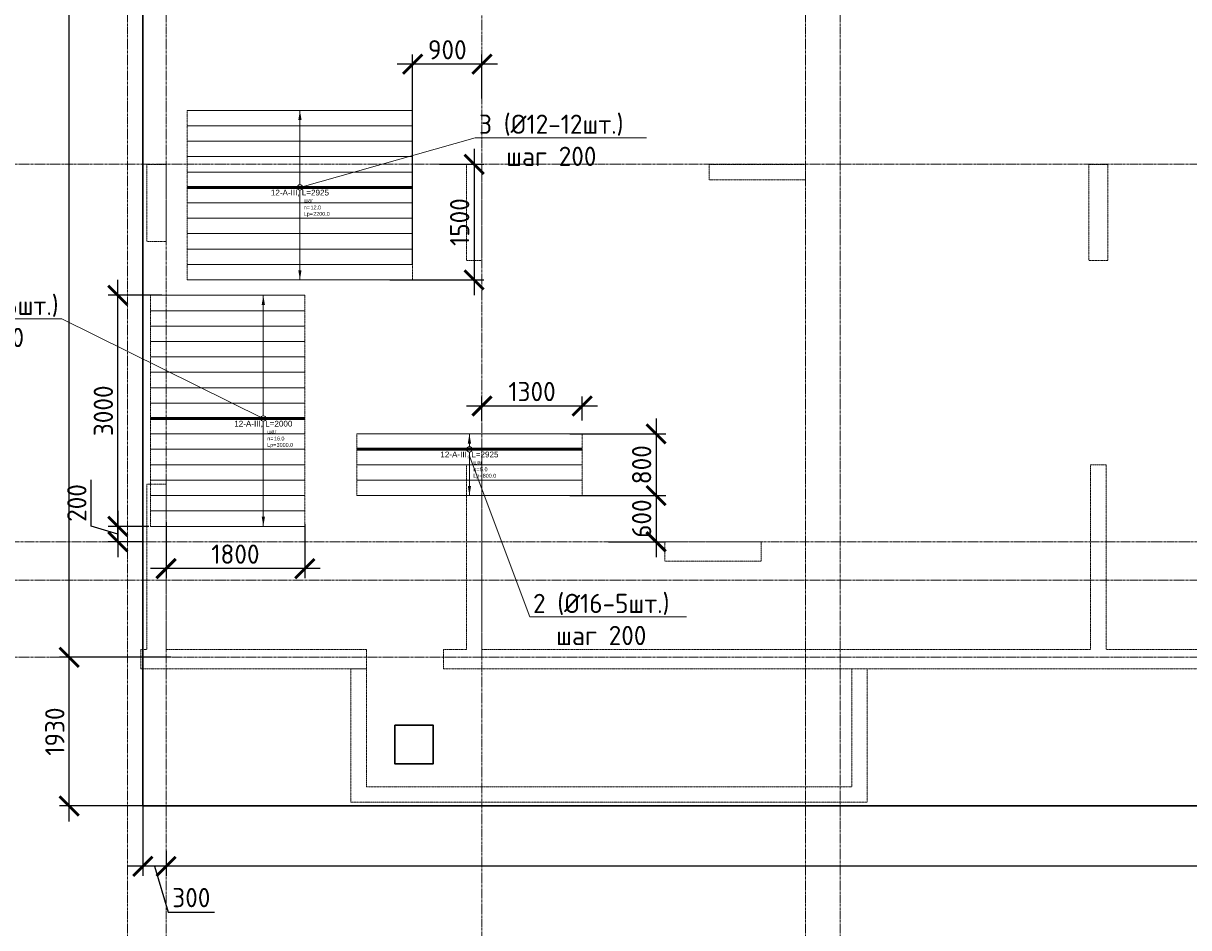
# Model space of a CAD drawing. Header units: millimetres. Extents: x -56135 to 1694203, y -446411 to -23139.
# Tile 158 of 256: x 763130 to 778255, y -131710 to -119968. Entities that reach past the tile are written whole.
import ezdxf
from ezdxf import colors
from ezdxf.entities.mleader import LeaderData, LeaderLine
from ezdxf.enums import TextEntityAlignment as Align
from ezdxf.math import Vec2, Vec3

# ---------------------------------------------------------------- set-up
doc = ezdxf.new("R2010")
doc.units = ezdxf.units.MM
doc.set_wipeout_variables(frame=1)
for name, pattern in [('01 Штриховая _4 мм_', [6, 3.5, -2.5]), ('______5', [1100, 800, -100, 100, -100]), ('GOST2.303 4', [7, 5, -2, 0]), ('осевая', [50.8, 31.75, -6.35, 6.35, -6.35])]:
    doc.linetypes.add(name, pattern=pattern)
for name, color, linetype, lineweight in [('0 Фундамент', 5, 'Continuous', 30), ('АрмСтер', 2, 'Continuous', 50), ('ВК_задание стр текст', 1, 'Continuous', 5), ('контур распр. стерхней', 2, 'GOST2.303 4', 20), ('Оси', 40, '______5', 18), ('подоснова', 151, 'Continuous', 5), ('РАЗМЕРЫ', 1, 'Continuous', 9), ('СТЕНЫ', 3, 'Continuous', 30)]:
    doc.layers.add(name, color=color, linetype=linetype, lineweight=lineweight)
doc.layers.add('АрмСтер_атрибуты', color=2, linetype='Continuous', lineweight=0, plot=False)
doc.layers.add('АрмСтер_невид', color=8, linetype='Continuous', lineweight=0, plot=False)
doc.styles.add('GOST-2.304_Type-B', font='GOST_Common.ttf')
doc.styles.get("Standard").update_dxf_attribs({"font": 'arial.ttf'})
doc.styles.add('Аннотативный', font='arial.ttf')
doc.dimstyles.new('СПДС', dxfattribs={"dimscale": 100, "dimtxt": 2.5, "dimasz": 2.5, "dimexe": 1.25, "dimexo": 0, "dimtad": 1, "dimdec": 0, "dimtxsty": 'GOST-2.304_Type-B', "dimblk": 'ARCHTICK', "dimcen": 2.5, "dimdle": 2, "dimadec": 0, "dimazin": 2, "dimtfac": 0.75, "dimtdec": 0, "dimtmove": 1, "dimatfit": 3, "dimfxl": 1, "dimtolj": 1, "dimarcsym": 1})

# ---------------------------------------------------------------- blocks, each defined once
blk = doc.blocks.new('оси 2.2-2.3')
at = {"layer": 'Оси', "color": 16, "linetype": 'осевая', "lineweight": 0, "transparency": 33554687}
for p, q in [((478554.9, -104267.9), (478554.9, -134893.5)), ((473954.9, -105027.5), (473954.9, -134138.1)), ((474454.9, -105027.5), (474454.9, -134138.1)), ((482754.9, -105027.5), (482754.9, -134138.1)), ((483204.9, -105027.5), (483204.9, -134138.1)), ((468076.3, -121995.4), (524372.9, -121995.4)), ((468653.8, -126895.4), (523707.4, -126895.4)), ((468076.3, -127395.4), (524372.9, -127395.4)), ((468076.3, -128395.4), (524372.9, -128395.4))]:
    blk.add_line(p, q, dxfattribs=at)
blk = doc.blocks.new('_ArchTick')
at = {"color": 0, "linetype": 'ByBlock', "const_width": 0.15}
blk.add_lwpolyline([(-0.5, -0.5), (0.5, 0.5)], dxfattribs=at)
blk = doc.blocks.new('*D120')
at = {"layer": 'DEFPOINTS', "color": 0, "transparency": 16777216}
for p in [(811783, -130129), (764983, -130711), (764983, -130913)]:
    blk.add_point(p, dxfattribs=at)
at = {"layer": 'РАЗМЕРЫ', "color": 0, "lineweight": -2, "transparency": 16777216}
for p, q in [((811783, -130129), (811783, -131038)), ((764983, -130711), (764983, -131038)), ((811983, -130913), (764783, -130913))]:
    blk.add_line(p, q, dxfattribs=at)
at = {"layer": 'РАЗМЕРЫ', "color": 0, "lineweight": -2, "transparency": 16777216, "xscale": 250, "yscale": 250, "zscale": 250, "rotation": 180}
blk.add_blockref('_ArchTick', (764983, -130913), dxfattribs=at)
at = {"layer": 'РАЗМЕРЫ', "color": 0, "lineweight": -2, "transparency": 16777216, "xscale": 250, "yscale": 250, "zscale": 250}
blk.add_blockref('_ArchTick', (811783, -130913), dxfattribs=at)
at = {"layer": 'РАЗМЕРЫ', "color": 0, "transparency": 16777216, "insert": (788383, -130725), "char_height": 250, "attachment_point": 5, "style": 'GOST-2.304_Type-B'}
blk.add_mtext('\\A1;46800', dxfattribs=at)
blk = doc.blocks.new('*D121')
at = {"layer": 'DEFPOINTS', "color": 0, "transparency": 16777216}
for p in [(764682, -130129), (764983, -130711), (764682, -130913)]:
    blk.add_point(p, dxfattribs=at)
at = {"layer": 'РАЗМЕРЫ', "color": 0, "lineweight": -2, "transparency": 16777216}
for p, q in [((764682, -130129), (764682, -131038)), ((764983, -130711), (764983, -131038)), ((765183, -130913), (764482, -130913)), ((764833, -130913), (765011, -131507)), ((765011, -131507), (765611, -131507))]:
    blk.add_line(p, q, dxfattribs=at)
at = {"layer": 'РАЗМЕРЫ', "color": 0, "lineweight": -2, "transparency": 16777216, "xscale": 250, "yscale": 250, "zscale": 250, "rotation": 180}
blk.add_blockref('_ArchTick', (764682, -130913), dxfattribs=at)
at = {"layer": 'РАЗМЕРЫ', "color": 0, "lineweight": -2, "transparency": 16777216, "xscale": 250, "yscale": 250, "zscale": 250}
blk.add_blockref('_ArchTick', (764983, -130913), dxfattribs=at)
at = {"layer": 'РАЗМЕРЫ', "color": 0, "transparency": 16777216, "insert": (765311, -131319), "char_height": 250, "attachment_point": 5, "style": 'GOST-2.304_Type-B'}
blk.add_mtext('\\A1;300', dxfattribs=at)
blk = doc.blocks.new('*D122')
at = {"layer": 'DEFPOINTS', "color": 0, "transparency": 16777216}
for p in [(763726, -128199), (765051, -128199), (765051, -130129)]:
    blk.add_point(p, dxfattribs=at)
at = {"layer": 'РАЗМЕРЫ', "color": 0, "lineweight": -2, "transparency": 16777216}
for p, q in [((763726, -130329), (763726, -127999)), ((765051, -128199), (763601, -128199)), ((765051, -130129), (763601, -130129))]:
    blk.add_line(p, q, dxfattribs=at)
at = {"layer": 'РАЗМЕРЫ', "color": 0, "lineweight": -2, "transparency": 16777216, "xscale": 250, "yscale": 250, "zscale": 250}
for p, rotation in [((763726, -128199), 90), ((763726, -130129), 270)]:
    blk.add_blockref('_ArchTick', p, dxfattribs=dict(at, rotation=rotation))
at = {"layer": 'РАЗМЕРЫ', "color": 0, "transparency": 16777216, "insert": (763539, -129164), "char_height": 250, "attachment_point": 5, "rotation": 90, "style": 'GOST-2.304_Type-B'}
blk.add_mtext('\\A1;1930', dxfattribs=at)
blk = doc.blocks.new('*D123')
at = {"layer": 'DEFPOINTS', "color": 0, "transparency": 16777216}
for p in [(763726, -106299), (764983, -106299), (765051, -128199)]:
    blk.add_point(p, dxfattribs=at)
at = {"layer": 'РАЗМЕРЫ', "color": 0, "lineweight": -2, "transparency": 16777216}
for p, q in [((763726, -128399), (763726, -106099)), ((764983, -106299), (763601, -106299)), ((765051, -128199), (763601, -128199))]:
    blk.add_line(p, q, dxfattribs=at)
at = {"layer": 'РАЗМЕРЫ', "color": 0, "lineweight": -2, "transparency": 16777216, "xscale": 250, "yscale": 250, "zscale": 250}
for p, rotation in [((763726, -106299), 90), ((763726, -128199), 270)]:
    blk.add_blockref('_ArchTick', p, dxfattribs=dict(at, rotation=rotation))
at = {"layer": 'РАЗМЕРЫ', "color": 0, "transparency": 16777216, "insert": (763539, -117249), "char_height": 250, "attachment_point": 5, "rotation": 90, "style": 'GOST-2.304_Type-B'}
blk.add_mtext('\\A1;21900', dxfattribs=at)
blk = doc.blocks.new('*U148')
at = {"layer": 'АрмСтер_невид', "ltscale": 100}
for p, q in [((-1463, 1000), (1462, 1000)), ((-1463, 800), (1462, 800)), ((-1463, 600), (1462, 600)), ((-1463, 400), (1462, 400)), ((-1463, 200), (1462, 200)), ((-1463, -200), (1462, -200)), ((-1463, -400), (1462, -400)), ((-1463, -600), (1462, -600)), ((-1463, -800), (1462, -800)), ((-1463, -1000), (1462, -1000)), ((-1463, -1200), (1462, -1200))]:
    blk.add_line(p, q, dxfattribs=at)
at = {"layer": 'РАЗМЕРЫ'}
for p, q in [((112, 1000), (-112, 1000)), ((112, -1200), (-112, -1200))]:
    blk.add_line(p, q, dxfattribs=at)
at = {"layer": 'РАЗМЕРЫ', "ltscale": 15}
blk.add_line((0, -1200), (0, 1000), dxfattribs=at)
at = {"layer": 'РАЗМЕРЫ'}
for points in [[(0, 1000), (21, 875), (-21, 875)], [(0, -1200), (21, -1075), (-21, -1075)]]:
    blk.add_solid(points, dxfattribs=at)
at = {"layer": 'АрмСтер_атрибуты', "color": 215, "ltscale": 15, "style": 'Аннотативный'}
for s, p in [('шаг', (51, -194)), ('n=', (51, -285)), ('Lр=', (50, -368))]:
    blk.add_text(s, height=50, dxfattribs=at).set_placement(p)
at = {"layer": 'АрмСтер_атрибуты', "style": 'Аннотативный', "flags": 8}
blk.add_attdef('ПОЗ', (110, 30), '', height=75, dxfattribs=at)
at = {"layer": 'АрмСтер_атрибуты', "color": 215, "style": 'Аннотативный'}
for tag, p, flags in [('ШАГ', (191, -194), 10), ('КОЛ', (138, -285), 8), ('ШИРИНА', (173, -368), 8)]:
    blk.add_attdef(tag, p, '', height=50, dxfattribs=dict(at, flags=flags))
at = {"layer": 'АрмСтер_атрибуты', "flags": 9}
for tag, p in [('ОБОЗНАЧЕНИЕ', (-1034, -524)), ('МАССА', (-1034, -410))]:
    blk.add_attdef(tag, p, '', height=75, dxfattribs=at)
at = {"linetype": 'Continuous', "lineweight": 0}
blk.add_wipeout([(35, 0), (28, 21), (11, 33), (-11, 33), (-28, 21), (-35, 0), (-28, -21), (-11, -33), (11, -33), (28, -21)], dxfattribs=at)
at = {"color": 0, "linetype": 'ByBlock', "lineweight": -2, "ltscale": 100}
blk.add_line((-1463, 0), (1462, 0), dxfattribs=at)
at = {"layer": 'АрмСтер_невид', "ltscale": 100}
blk.add_line((-1463, 0), (1462, 0), dxfattribs=at)
at = {"layer": 'РАЗМЕРЫ'}
blk.add_circle((0, 0), 35, dxfattribs=at)
at = {"layer": 'АрмСтер_атрибуты', "style": 'Аннотативный', "flags": 8}
blk.add_attdef('НАИМЕНОВАНИЕ', text='', height=75, dxfattribs=at).set_placement((0, -29), align=Align.TOP_CENTER)
blk = doc.blocks.new('_None')
blk = doc.blocks.new('*D152')
at = {"layer": 'DEFPOINTS', "color": 0, "transparency": 16777216}
for p in [(768183, -120499), (769083, -120946), (768183, -123099)]:
    blk.add_point(p, dxfattribs=at)
at = {"layer": 'РАЗМЕРЫ', "color": 0, "lineweight": -2, "transparency": 16777216}
for p, q in [((768183, -123099), (768183, -120374)), ((769083, -120946), (769083, -120374)), ((769283, -120499), (767983, -120499))]:
    blk.add_line(p, q, dxfattribs=at)
at = {"layer": 'РАЗМЕРЫ', "color": 0, "lineweight": -2, "transparency": 16777216, "xscale": 250, "yscale": 250, "zscale": 250, "rotation": 180}
blk.add_blockref('_ArchTick', (768183, -120499), dxfattribs=at)
at = {"layer": 'РАЗМЕРЫ', "color": 0, "lineweight": -2, "transparency": 16777216, "xscale": 250, "yscale": 250, "zscale": 250}
blk.add_blockref('_ArchTick', (769083, -120499), dxfattribs=at)
at = {"layer": 'РАЗМЕРЫ', "color": 0, "transparency": 16777216, "insert": (768633, -120312), "char_height": 250, "attachment_point": 5, "style": 'GOST-2.304_Type-B'}
blk.add_mtext('\\A1;900', dxfattribs=at)
blk = doc.blocks.new('*U154')
at = {"layer": 'АрмСтер_невид', "ltscale": 100}
for p, q in [((-1463, 1600), (537, 1600)), ((-1463, 1400), (537, 1400)), ((-1463, 1200), (537, 1200)), ((-1463, 1000), (537, 1000)), ((-1463, 800), (537, 800)), ((-1463, 600), (537, 600)), ((-1463, 400), (537, 400)), ((-1463, 200), (537, 200)), ((-1463, -200), (537, -200)), ((-1463, -400), (537, -400)), ((-1463, -600), (537, -600)), ((-1463, -800), (537, -800)), ((-1463, -1000), (537, -1000)), ((-1463, -1200), (537, -1200)), ((-1463, -1400), (537, -1400))]:
    blk.add_line(p, q, dxfattribs=at)
at = {"layer": 'РАЗМЕРЫ'}
for p, q in [((112, 1600), (-112, 1600)), ((112, -1400), (-112, -1400))]:
    blk.add_line(p, q, dxfattribs=at)
at = {"layer": 'РАЗМЕРЫ', "ltscale": 15}
blk.add_line((0, -1400), (0, 1600), dxfattribs=at)
at = {"layer": 'РАЗМЕРЫ'}
for points in [[(0, 1600), (21, 1475), (-21, 1475)], [(0, -1400), (21, -1275), (-21, -1275)]]:
    blk.add_solid(points, dxfattribs=at)
at = {"layer": 'АрмСтер_атрибуты', "color": 215, "ltscale": 15, "style": 'Аннотативный'}
for s, p in [('шаг', (51, -194)), ('n=', (51, -285)), ('Lр=', (50, -368))]:
    blk.add_text(s, height=50, dxfattribs=at).set_placement(p)
at = {"layer": 'АрмСтер_атрибуты', "style": 'Аннотативный', "flags": 8}
blk.add_attdef('ПОЗ', (110, 30), '', height=75, dxfattribs=at)
at = {"layer": 'АрмСтер_атрибуты', "color": 215, "style": 'Аннотативный'}
for tag, p, flags in [('ШАГ', (191, -194), 10), ('КОЛ', (138, -285), 8), ('ШИРИНА', (173, -368), 8)]:
    blk.add_attdef(tag, p, '', height=50, dxfattribs=dict(at, flags=flags))
at = {"layer": 'АрмСтер_атрибуты', "flags": 9}
for tag, p in [('ОБОЗНАЧЕНИЕ', (-1034, -524)), ('МАССА', (-1034, -410))]:
    blk.add_attdef(tag, p, '', height=75, dxfattribs=at)
at = {"linetype": 'Continuous', "lineweight": 0}
blk.add_wipeout([(35, 0), (28, 21), (11, 33), (-11, 33), (-28, 21), (-35, 0), (-28, -21), (-11, -33), (11, -33), (28, -21)], dxfattribs=at)
at = {"color": 0, "linetype": 'ByBlock', "lineweight": -2, "ltscale": 100}
blk.add_line((-1463, 0), (537, 0), dxfattribs=at)
at = {"layer": 'АрмСтер_невид', "ltscale": 100}
blk.add_line((-1463, 0), (537, 0), dxfattribs=at)
at = {"layer": 'РАЗМЕРЫ'}
blk.add_circle((0, 0), 35, dxfattribs=at)
at = {"layer": 'АрмСтер_атрибуты', "style": 'Аннотативный', "flags": 8}
blk.add_attdef('НАИМЕНОВАНИЕ', text='', height=75, dxfattribs=at).set_placement((0, -29), align=Align.TOP_CENTER)
blk = doc.blocks.new('*D153')
at = {"layer": 'DEFPOINTS', "color": 0, "transparency": 16777216}
for p in [(764759, -126499), (764357, -126699), (764682, -126699)]:
    blk.add_point(p, dxfattribs=at)
at = {"layer": 'РАЗМЕРЫ', "color": 0, "lineweight": -2, "transparency": 16777216}
for p, q in [((764013, -126496), (764013, -125896)), ((764357, -126299), (764357, -126899)), ((764357, -126599), (764013, -126496)), ((764759, -126499), (764232, -126499)), ((764682, -126699), (764232, -126699))]:
    blk.add_line(p, q, dxfattribs=at)
at = {"layer": 'РАЗМЕРЫ', "color": 0, "lineweight": -2, "transparency": 16777216, "xscale": 250, "yscale": 250, "zscale": 250}
for p, rotation in [((764357, -126499), 90), ((764357, -126699), 270)]:
    blk.add_blockref('_ArchTick', p, dxfattribs=dict(at, rotation=rotation))
at = {"layer": 'РАЗМЕРЫ', "color": 0, "transparency": 16777216, "insert": (763825, -126196), "char_height": 250, "attachment_point": 5, "rotation": 90, "style": 'GOST-2.304_Type-B'}
blk.add_mtext('\\A1;200', dxfattribs=at)
blk = doc.blocks.new('*D155')
at = {"layer": 'DEFPOINTS', "color": 0, "transparency": 16777216}
for p in [(764357, -123499), (764928, -123499), (764759, -126499)]:
    blk.add_point(p, dxfattribs=at)
at = {"layer": 'РАЗМЕРЫ', "color": 0, "lineweight": -2, "transparency": 16777216}
for p, q in [((764357, -126699), (764357, -123299)), ((764928, -123499), (764232, -123499)), ((764759, -126499), (764232, -126499))]:
    blk.add_line(p, q, dxfattribs=at)
at = {"layer": 'РАЗМЕРЫ', "color": 0, "lineweight": -2, "transparency": 16777216, "xscale": 250, "yscale": 250, "zscale": 250}
for p, rotation in [((764357, -123499), 90), ((764357, -126499), 270)]:
    blk.add_blockref('_ArchTick', p, dxfattribs=dict(at, rotation=rotation))
at = {"layer": 'РАЗМЕРЫ', "color": 0, "transparency": 16777216, "insert": (764169, -124999), "char_height": 250, "attachment_point": 5, "rotation": 90, "style": 'GOST-2.304_Type-B'}
blk.add_mtext('\\A1;3000', dxfattribs=at)
blk = doc.blocks.new('*U110')
at = {"layer": 'АрмСтер_невид', "ltscale": 100}
for p, q in [((-1463, 200), (1462, 200)), ((-1463, -200), (1462, -200)), ((-1463, -400), (1462, -400)), ((-1463, -600), (1462, -600))]:
    blk.add_line(p, q, dxfattribs=at)
at = {"layer": 'РАЗМЕРЫ'}
for p, q in [((112, 200), (-112, 200)), ((112, -600), (-112, -600))]:
    blk.add_line(p, q, dxfattribs=at)
at = {"layer": 'РАЗМЕРЫ', "ltscale": 15}
blk.add_line((0, -600), (0, 200), dxfattribs=at)
at = {"layer": 'РАЗМЕРЫ'}
for points in [[(0, 200), (21, 75), (-21, 75)], [(0, -600), (21, -475), (-21, -475)]]:
    blk.add_solid(points, dxfattribs=at)
at = {"layer": 'АрмСтер_атрибуты', "color": 215, "ltscale": 15, "style": 'Аннотативный'}
for s, p in [('шаг', (51, -194)), ('n=', (51, -285)), ('Lр=', (50, -368))]:
    blk.add_text(s, height=50, dxfattribs=at).set_placement(p)
at = {"layer": 'АрмСтер_атрибуты', "style": 'Аннотативный', "flags": 8}
blk.add_attdef('ПОЗ', (110, 30), '', height=75, dxfattribs=at)
at = {"layer": 'АрмСтер_атрибуты', "color": 215, "style": 'Аннотативный'}
for tag, p, flags in [('ШАГ', (191, -194), 10), ('КОЛ', (138, -285), 8), ('ШИРИНА', (173, -368), 8)]:
    blk.add_attdef(tag, p, '', height=50, dxfattribs=dict(at, flags=flags))
at = {"layer": 'АрмСтер_атрибуты', "flags": 9}
for tag, p in [('ОБОЗНАЧЕНИЕ', (-1034, -1124)), ('МАССА', (-1034, -1010))]:
    blk.add_attdef(tag, p, '', height=75, dxfattribs=at)
at = {"linetype": 'Continuous', "lineweight": 0}
blk.add_wipeout([(35, 0), (28, 21), (11, 33), (-11, 33), (-28, 21), (-35, 0), (-28, -21), (-11, -33), (11, -33), (28, -21)], dxfattribs=at)
at = {"color": 0, "linetype": 'ByBlock', "lineweight": -2, "ltscale": 100}
blk.add_line((-1463, 0), (1462, 0), dxfattribs=at)
at = {"layer": 'АрмСтер_невид', "ltscale": 100}
blk.add_line((-1463, 0), (1462, 0), dxfattribs=at)
at = {"layer": 'РАЗМЕРЫ'}
blk.add_circle((0, 0), 35, dxfattribs=at)
at = {"layer": 'АрмСтер_атрибуты', "style": 'Аннотативный', "flags": 8}
blk.add_attdef('НАИМЕНОВАНИЕ', text='', height=75, dxfattribs=at).set_placement((0, -29), align=Align.TOP_CENTER)
blk = doc.blocks.new('*D158')
at = {"layer": 'DEFPOINTS', "color": 0, "transparency": 16777216}
for p in [(769083, -124937), (769083, -125134), (770383, -125126)]:
    blk.add_point(p, dxfattribs=at)
at = {"layer": 'РАЗМЕРЫ', "color": 0, "lineweight": -2, "transparency": 16777216}
for p, q in [((769083, -125134), (769083, -124812)), ((770383, -125126), (770383, -124812)), ((770583, -124937), (768883, -124937))]:
    blk.add_line(p, q, dxfattribs=at)
at = {"layer": 'РАЗМЕРЫ', "color": 0, "lineweight": -2, "transparency": 16777216, "xscale": 250, "yscale": 250, "zscale": 250, "rotation": 180}
blk.add_blockref('_ArchTick', (769083, -124937), dxfattribs=at)
at = {"layer": 'РАЗМЕРЫ', "color": 0, "lineweight": -2, "transparency": 16777216, "xscale": 250, "yscale": 250, "zscale": 250}
blk.add_blockref('_ArchTick', (770383, -124937), dxfattribs=at)
at = {"layer": 'РАЗМЕРЫ', "color": 0, "transparency": 16777216, "insert": (769733, -124749), "char_height": 250, "attachment_point": 5, "style": 'GOST-2.304_Type-B'}
blk.add_mtext('\\A1;1300', dxfattribs=at)
blk = doc.blocks.new('*D275')
at = {"layer": 'DEFPOINTS', "color": 0, "transparency": 16777216}
for p in [(768532, -121799), (767888, -123299), (768981, -123299)]:
    blk.add_point(p, dxfattribs=at)
at = {"layer": 'РАЗМЕРЫ', "color": 0, "lineweight": -2, "transparency": 16777216}
for p, q in [((768981, -121599), (768981, -123499)), ((768532, -121799), (769106, -121799)), ((767888, -123299), (769106, -123299))]:
    blk.add_line(p, q, dxfattribs=at)
at = {"layer": 'РАЗМЕРЫ', "color": 0, "lineweight": -2, "transparency": 16777216, "xscale": 250, "yscale": 250, "zscale": 250}
for p, rotation in [((768981, -121799), 90), ((768981, -123299), 270)]:
    blk.add_blockref('_ArchTick', p, dxfattribs=dict(at, rotation=rotation))
at = {"layer": 'РАЗМЕРЫ', "color": 0, "transparency": 16777216, "insert": (768793, -122549), "char_height": 250, "attachment_point": 5, "rotation": 90, "style": 'GOST-2.304_Type-B'}
blk.add_mtext('\\A1;1500', dxfattribs=at)
blk = doc.blocks.new('*D276')
at = {"layer": 'DEFPOINTS', "color": 0, "transparency": 16777216}
for p in [(770222, -125299), (770222, -126099), (771343, -126099)]:
    blk.add_point(p, dxfattribs=at)
at = {"layer": 'РАЗМЕРЫ', "color": 0, "lineweight": -2, "transparency": 16777216}
for p, q in [((771343, -125099), (771343, -126299)), ((770222, -125299), (771468, -125299)), ((770222, -126099), (771468, -126099))]:
    blk.add_line(p, q, dxfattribs=at)
at = {"layer": 'РАЗМЕРЫ', "color": 0, "lineweight": -2, "transparency": 16777216, "xscale": 250, "yscale": 250, "zscale": 250}
for p, rotation in [((771343, -125299), 90), ((771343, -126099), 270)]:
    blk.add_blockref('_ArchTick', p, dxfattribs=dict(at, rotation=rotation))
at = {"layer": 'РАЗМЕРЫ', "color": 0, "transparency": 16777216, "insert": (771155, -125699), "char_height": 250, "attachment_point": 5, "rotation": 90, "style": 'GOST-2.304_Type-B'}
blk.add_mtext('\\A1;800', dxfattribs=at)
blk = doc.blocks.new('*D277')
at = {"layer": 'DEFPOINTS', "color": 0, "transparency": 16777216}
for p in [(770726, -126099), (770726, -126699), (771343, -126699)]:
    blk.add_point(p, dxfattribs=at)
at = {"layer": 'РАЗМЕРЫ', "color": 0, "lineweight": -2, "transparency": 16777216}
for p, q in [((771343, -125899), (771343, -126899)), ((770726, -126099), (771468, -126099)), ((770726, -126699), (771468, -126699))]:
    blk.add_line(p, q, dxfattribs=at)
at = {"layer": 'РАЗМЕРЫ', "color": 0, "lineweight": -2, "transparency": 16777216, "xscale": 250, "yscale": 250, "zscale": 250}
for p, rotation in [((771343, -126099), 90), ((771343, -126699), 270)]:
    blk.add_blockref('_ArchTick', p, dxfattribs=dict(at, rotation=rotation))
at = {"layer": 'РАЗМЕРЫ', "color": 0, "transparency": 16777216, "insert": (771155, -126399), "char_height": 250, "attachment_point": 5, "rotation": 90, "style": 'GOST-2.304_Type-B'}
blk.add_mtext('\\A1;600', dxfattribs=at)
blk = doc.blocks.new('*D278')
at = {"layer": 'DEFPOINTS', "color": 0, "transparency": 16777216}
for p in [(764983, -126443), (766783, -126470), (764983, -127048)]:
    blk.add_point(p, dxfattribs=at)
at = {"layer": 'РАЗМЕРЫ', "color": 0, "lineweight": -2, "transparency": 16777216}
for p, q in [((764983, -126443), (764983, -127173)), ((766783, -126470), (766783, -127173)), ((766983, -127048), (764783, -127048))]:
    blk.add_line(p, q, dxfattribs=at)
at = {"layer": 'РАЗМЕРЫ', "color": 0, "lineweight": -2, "transparency": 16777216, "xscale": 250, "yscale": 250, "zscale": 250, "rotation": 180}
blk.add_blockref('_ArchTick', (764983, -127048), dxfattribs=at)
at = {"layer": 'РАЗМЕРЫ', "color": 0, "lineweight": -2, "transparency": 16777216, "xscale": 250, "yscale": 250, "zscale": 250}
blk.add_blockref('_ArchTick', (766783, -127048), dxfattribs=at)
at = {"layer": 'РАЗМЕРЫ', "color": 0, "transparency": 16777216, "insert": (765883, -126860), "char_height": 250, "attachment_point": 5, "style": 'GOST-2.304_Type-B'}
blk.add_mtext('\\A1;1800', dxfattribs=at)
blk = doc.blocks.new('вк')
at = {"layer": '0 Фундамент', "color": 5, "ltscale": 100}
blk.add_lwpolyline([(-559052, -945801), (-558552, -945801), (-558552, -946301), (-559052, -946301)], close=True, dxfattribs=at)
blk = doc.blocks.new('стены  тп')
at = {"layer": 'СТЕНЫ', "color": 251, "linetype": '01 Штриховая _4 мм_', "lineweight": 0, "true_color": 0x636466}
for p, q in [((542712, -332126, 3100), (542462, -332126, 3100)), ((542462, -332126, 3100), (542462, -333126, 3100)), ((542712, -333126, 3100), (542712, -332126, 3100)), ((546692, -332126, 3100), (546612, -332126, 3100)), ((546612, -332126, 3100), (546612, -333376, 3100)), ((546812, -332126, 3100), (546692, -332126, 3100)), ((546812, -333376, 3100), (546812, -332126, 3100)), ((551012, -332126, 3100), (549762, -332126, 3100)), ((549762, -332126, 3100), (549762, -332326, 3100)), ((551012, -332326, 3100), (551012, -332126, 3100)), ((554937, -332126, 3100), (554687, -332126, 3100)), ((554687, -332126, 3100), (554687, -333376, 3100)), ((554937, -333376, 3100), (554937, -332126, 3100)), ((549762, -332326, 3100), (551012, -332326, 3100)), ((542462, -333126, 3100), (542712, -333126, 3100)), ((546612, -333376, 3100), (546692, -333376, 3100)), ((546692, -333376, 3100), (546812, -333376, 3100)), ((554687, -333376, 3100), (554937, -333376, 3100)), ((546692, -336026, 3100), (546612, -336026, 3100)), ((546612, -336026, 3100), (546612, -338426, 3100)), ((546812, -336026, 3100), (546692, -336026, 3100)), ((546812, -338426, 3100), (546812, -336026, 3100)), ((554912, -336026, 3100), (554712, -336026, 3100)), ((554712, -336026, 3100), (554712, -338426, 3100)), ((554912, -338426, 3100), (554912, -336026, 3100)), ((542592, -336276, 3100), (542462, -336276, 3100)), ((542462, -336276, 3100), (542462, -338426, 3100)), ((542712, -336276, 3100), (542592, -336276, 3100)), ((542712, -338426, 3100), (542712, -336276, 3100)), ((550437, -337026, 3100), (549187, -337026, 3100)), ((549187, -337026, 3100), (549187, -337276, 3100)), ((550437, -337276, 3100), (550437, -337026, 3100)), ((549187, -337276, 3100), (550437, -337276, 3100)), ((542462, -338426, 3100), (542387, -338426, 3100)), ((542387, -338426, 3100), (542387, -338676, 3100)), ((545312, -338426, 3100), (542712, -338426, 3100)), ((545312, -338426, 3100), (545312, -338676, 3100)), ((546312, -338676, 3100), (546312, -338426, 3100)), ((546612, -338426, 3100), (546312, -338426, 3100)), ((554712, -338426, 3100), (546812, -338426, 3100)), ((559312, -338426, 3100), (554912, -338426, 3100)), ((542387, -338676, 3100), (545112, -338676, 3100)), ((545112, -338676, 3100), (545112, -340406, 3100)), ((545312, -338676, 3100), (545112, -338676, 3100)), ((545112, -338676, 3100), (545312, -338676, 3100)), ((545312, -340206, 3100), (545312, -338676, 3100)), ((546312, -338676, 3100), (552112, -338676, 3100)), ((551612, -338676, 3100), (551612, -340206, 3100)), ((551812, -340406, 3100), (551812, -338676, 3100)), ((552312, -338676, 3100), (552112, -338676, 3100)), ((552112, -338676, 3100), (552312, -338676, 3100)), ((552312, -338676, 3100), (561812, -338676, 3100)), ((551612, -340206, 3100), (545312, -340206, 3100)), ((545112, -340406, 3100), (545312, -340406, 3100)), ((545312, -340406, 3100), (551812, -340406, 3100))]:
    blk.add_line(p, q, dxfattribs=at)

msp = doc.modelspace()

# ---------------------------------------------------------------- linework, layer by layer
at = {"layer": '0 Фундамент'}
msp.add_lwpolyline([(764682.5, -105949.2), (764682.5, -130129.2), (772032.5, -130129.2), (772032.5, -130129.2), (784532.5, -130129.2), (784532.5, -130129.2), (786882.5, -130129.2), (786882.5, -130129.2), (812332.5, -130129.2), (812332.5, -126049.2), (813812.5, -126049.2), (813812.5, -117449.2), (812332.5, -117449.2), (812332.5, -105949.2), (764682.5, -105949.2)], dxfattribs=at)
at = {"layer": 'контур распр. стерхней', "linetype": '01 Штриховая _4 мм_'}
for points in [[(768182.7, -123299.2), (765257.7, -123299.2), (765257.7, -121099.2), (768182.7, -121099.2)], [(766782.7, -126499.2), (764782.7, -126499.2), (764782.7, -123499.2), (766782.7, -123499.2)], [(770382.7, -126099.2), (767457.7, -126099.2), (767457.7, -125299.2), (770382.7, -125299.2)]]:
    msp.add_lwpolyline(points, close=True, dxfattribs=at)

# ---------------------------------------------------------------- block references
at = {"layer": 'РАЗМЕРЫ', "color": 1}
msp.add_blockref('оси 2.2-2.3', (290527.8, 196.2), dxfattribs=at)

# ---------------------------------------------------------------- dimensions: what is measured, and where the dimension line sits
for base, p1, p2, picture, middle in [((763726.2, -106299.2), (765051, -128199.2), (764982.7, -106299.2), '*D123', (763538.7, -117249.2)), ((771342.5, -126699.2), (770725.8, -126099.2), (770725.8, -126699.2), '*D277', (771155, -126399.2)), ((763726.2, -128199.2), (765051, -130129.2), (765051, -128199.2), '*D122', (763538.7, -129164.2))]:
    dim = msp.add_linear_dim(base=base, p1=p1, p2=p2, angle=90, dimstyle='СПДС', dxfattribs=at)
    dim.commit()
    dim.dimension.update_dxf_attribs({"geometry": picture, "text_midpoint": middle})
at = {"layer": 'РАЗМЕРЫ'}
dim = msp.add_linear_dim(base=(769082.7, -124936.6), p1=(770383, -125126.5), p2=(769082.7, -125133.5), dimstyle='СПДС', dxfattribs=at)
dim.commit()
dim.dimension.update_dxf_attribs({"geometry": '*D158', "text_midpoint": (769732.9, -124749.1)})
at = {"layer": 'РАЗМЕРЫ', "color": 1}
for base, p1, p2, picture, middle in [((764682.5, -130913), (764982.7, -130711.2), (764682.5, -130129.2), '*D121', (765073.2, -131319.2)), ((764982.7, -130913), (811782.7, -130129.2), (764982.7, -130711.2), '*D120', (788382.7, -130725.5))]:
    dim = msp.add_linear_dim(base=base, p1=p1, p2=p2, dimstyle='СПДС', dxfattribs=at)
    dim.commit()
    dim.dimension.update_dxf_attribs({"geometry": picture, "text_midpoint": middle})

# ---------------------------------------------------------------- next in the draw order: block references
at = {"layer": 'АрмСтер', "ltscale": 15}
ref = msp.add_blockref('*U148', (766720.2, -122099.2), dxfattribs=at)
ref.add_attrib('НАИМЕНОВАНИЕ', '12-A-III, L=2925', dxfattribs={"layer": 'АрмСтер_атрибуты', "height": 75, "style": 'Аннотативный', "flags": 8}).set_placement((766720.2, -122128.5), align=Align.TOP_CENTER)
ref.add_attrib('КОЛ', '12.0', (766858.3, -122384.3), dxfattribs={"layer": 'АрмСтер_атрибуты', "color": 215, "height": 50, "style": 'Аннотативный', "flags": 8})
ref.add_attrib('ШИРИНА', '2200.0', (766893.1, -122467), dxfattribs={"layer": 'АрмСтер_атрибуты', "color": 215, "height": 50, "style": 'Аннотативный', "flags": 8})
ref = msp.add_blockref('*U154', (766245.2, -125099.2), dxfattribs=at)
ref.add_attrib('НАИМЕНОВАНИЕ', '12-A-III, L=2000', dxfattribs={"layer": 'АрмСтер_атрибуты', "height": 75, "style": 'Аннотативный', "flags": 8}).set_placement((766245.2, -125128.5), align=Align.TOP_CENTER)
ref.add_attrib('КОЛ', '16.0', (766383.3, -125384.3), dxfattribs={"layer": 'АрмСтер_атрибуты', "color": 215, "height": 50, "style": 'Аннотативный', "flags": 8})
ref.add_attrib('ШИРИНА', '3000.0', (766418.1, -125467), dxfattribs={"layer": 'АрмСтер_атрибуты', "color": 215, "height": 50, "style": 'Аннотативный', "flags": 8})
ref = msp.add_blockref('*U110', (768920.2, -125499.2), dxfattribs=at)
ref.add_attrib('НАИМЕНОВАНИЕ', '12-A-III, L=2925', dxfattribs={"layer": 'АрмСтер_атрибуты', "height": 75, "style": 'Аннотативный', "flags": 8}).set_placement((768920.2, -125528.5), align=Align.TOP_CENTER)
ref.add_attrib('КОЛ', '5.0', (769058.3, -125784.3), dxfattribs={"layer": 'АрмСтер_атрибуты', "color": 215, "height": 50, "style": 'Аннотативный', "flags": 8})
ref.add_attrib('ШИРИНА', '800.0', (769093.1, -125867), dxfattribs={"layer": 'АрмСтер_атрибуты', "color": 215, "height": 50, "style": 'Аннотативный', "flags": 8})

# ---------------------------------------------------------------- next in the draw order: block references
at = {"layer": 'ВК_задание стр текст', "color": 5}
msp.add_blockref('вк', (1327002.8, 816718.9), dxfattribs=at)
at = {"layer": 'РАЗМЕРЫ'}
msp.add_blockref('стены  тп', (222270.3, 210326.6, -3100), dxfattribs=at)

# ---------------------------------------------------------------- next in the draw order: dimensions: what is measured, and where the dimension line sits
at = {"layer": 'РАЗМЕРЫ', "color": 1}
for base, p1, p2, picture, middle in [((768182.7, -120499.2), (769082.7, -120945.6), (768182.7, -123099.2), '*D152', (768632.7, -120311.7)), ((764982.7, -127047.9), (766782.7, -126470.2), (764982.7, -126443.2), '*D278', (765882.7, -126860.4))]:
    dim = msp.add_linear_dim(base=base, p1=p1, p2=p2, dimstyle='СПДС', dxfattribs=at)
    dim.commit()
    dim.dimension.update_dxf_attribs({"geometry": picture, "text_midpoint": middle})
for base, p1, p2, picture, middle in [((768980.8, -123299.2), (768532.2, -121799.2), (767887.7, -123299.2), '*D275', (768793.3, -122549.2)), ((764356.7, -123499.2), (764759.1, -126499.2), (764927.7, -123499.2), '*D155', (764169.2, -124999.2)), ((771342.5, -126099.2), (770222.1, -125299.2), (770222.1, -126099.2), '*D276', (771155, -125699.2))]:
    dim = msp.add_linear_dim(base=base, p1=p1, p2=p2, angle=90, dimstyle='СПДС', dxfattribs=at)
    dim.commit()
    dim.dimension.update_dxf_attribs({"geometry": picture, "text_midpoint": middle})
at = {"layer": 'РАЗМЕРЫ'}
dim = msp.add_linear_dim(base=(764356.7, -126699.2), p1=(764759.1, -126499.2), p2=(764682.5, -126699.2), angle=90, dimstyle='СПДС', dxfattribs=at)
dim.commit()
dim.dimension.update_dxf_attribs({"geometry": '*D153', "text_midpoint": (763825.5, -126433.5)})

# ---------------------------------------------------------------- next in the draw order: leaders
at = {"layer": 'подоснова', "color": 2, "ltscale": 0.3}
ml = msp.add_multileader_mtext('Standard', dxfattribs=at)
ml.set_content('3 (%%C12-12шт.)\\Pшаг 200', color=2, style='GOST-2.304_Type-B')
ml.set_leader_properties(color=256, linetype='ByLayer', lineweight=15)
ml.set_arrow_properties(name='NONE')
ml.build(insert=Vec2(0, 0))
ml.multileader.update_dxf_attribs({"text_left_attachment_type": 6, "text_right_attachment_type": 6, "dogleg_length": 0.1, "arrow_head_size": 18})
ctx = ml.context
ctx.base_point, ctx.char_height, ctx.arrow_head_size, ctx.landing_gap_size, ctx.plane_origin = Vec3(768994.9, -121453.3), 250, 18, 20, Vec3(758258.2, -119225.4)
ctx.left_attachment, ctx.right_attachment, ctx.text_align_type = 6, 6, 1
notes = []
notes.append((ctx, [(0, (1, 1, 0), (768994.8, -121453.3), (1, 0), 0.1, [(0, [(766720.2, -122099.2)], 0, [])])]))
ctx.mtext.insert, ctx.mtext.alignment, ctx.mtext.flow_direction = Vec3(769982.7, -121153.3), 2, 5
ml = msp.add_multileader_mtext('Standard', dxfattribs=at)
ml.set_content('Г2 (%%C16-16шт.)\\Pшаг 200', color=2, style='GOST-2.304_Type-B')
ml.set_leader_properties(color=256, linetype='ByLayer', lineweight=15)
ml.set_arrow_properties(name='NONE')
ml.build(insert=Vec2(0, 0))
ml.multileader.update_dxf_attribs({"text_left_attachment_type": 6, "text_right_attachment_type": 6, "dogleg_length": 0.1, "arrow_head_size": 18})
ctx = ml.context
ctx.base_point, ctx.char_height, ctx.arrow_head_size, ctx.landing_gap_size, ctx.plane_origin = Vec3(761479.7, -123805.7), 250, 18, 20, Vec3(757783.2, -122225.4)
ctx.left_attachment, ctx.right_attachment, ctx.text_align_type = 6, 6, 1
notes.append((ctx, [(1, (1, 1, 0), (763630.5, -123805.7), (-1, 0), 0.1, [(0, [(766245.2, -125099.2)], 0, [])])]))
ctx.mtext.insert, ctx.mtext.alignment, ctx.mtext.flow_direction = Vec3(762555.1, -123505.7), 2, 5
ml = msp.add_multileader_mtext('Standard', dxfattribs=at)
ml.set_content('2 (%%C16-5шт.)\\Pшаг 200', color=2, style='GOST-2.304_Type-B')
ml.set_leader_properties(color=256, linetype='ByLayer', lineweight=15)
ml.set_arrow_properties(name='NONE')
ml.build(insert=Vec2(0, 0))
ml.multileader.update_dxf_attribs({"text_left_attachment_type": 6, "text_right_attachment_type": 6, "dogleg_length": 0.1, "arrow_head_size": 18})
ctx = ml.context
ctx.base_point, ctx.char_height, ctx.arrow_head_size, ctx.landing_gap_size, ctx.plane_origin = Vec3(769705.9, -127674.8), 250, 18, 20, Vec3(760458.2, -123225.4)
ctx.left_attachment, ctx.right_attachment, ctx.text_align_type = 6, 6, 1
notes.append((ctx, [(0, (1, 1, 0), (769705.8, -127674.8), (1, 0), 0.1, [(0, [(768915, -125576)], 0, [])])]))
ctx.mtext.insert, ctx.mtext.alignment, ctx.mtext.flow_direction = Vec3(770631.2, -127374.8), 2, 5
for ctx, leaders in notes:
    for number, flags, end, landing, length, lines in leaders:
        leader = LeaderData()
        leader.index, (leader.has_last_leader_line, leader.has_dogleg_vector, leader.attachment_direction) = number, flags
        leader.last_leader_point, leader.dogleg_vector, leader.dogleg_length = Vec3(end), Vec3(landing), length
        for number, points, colour, breaks in lines:
            line = LeaderLine()
            line.index, line.vertices, line.color, line.breaks = number, Vec3.list(points), colors.encode_raw_color(colour), breaks
            leader.lines.append(line)
        ctx.leaders.append(leader)

doc.saveas('drawing.dxf')
